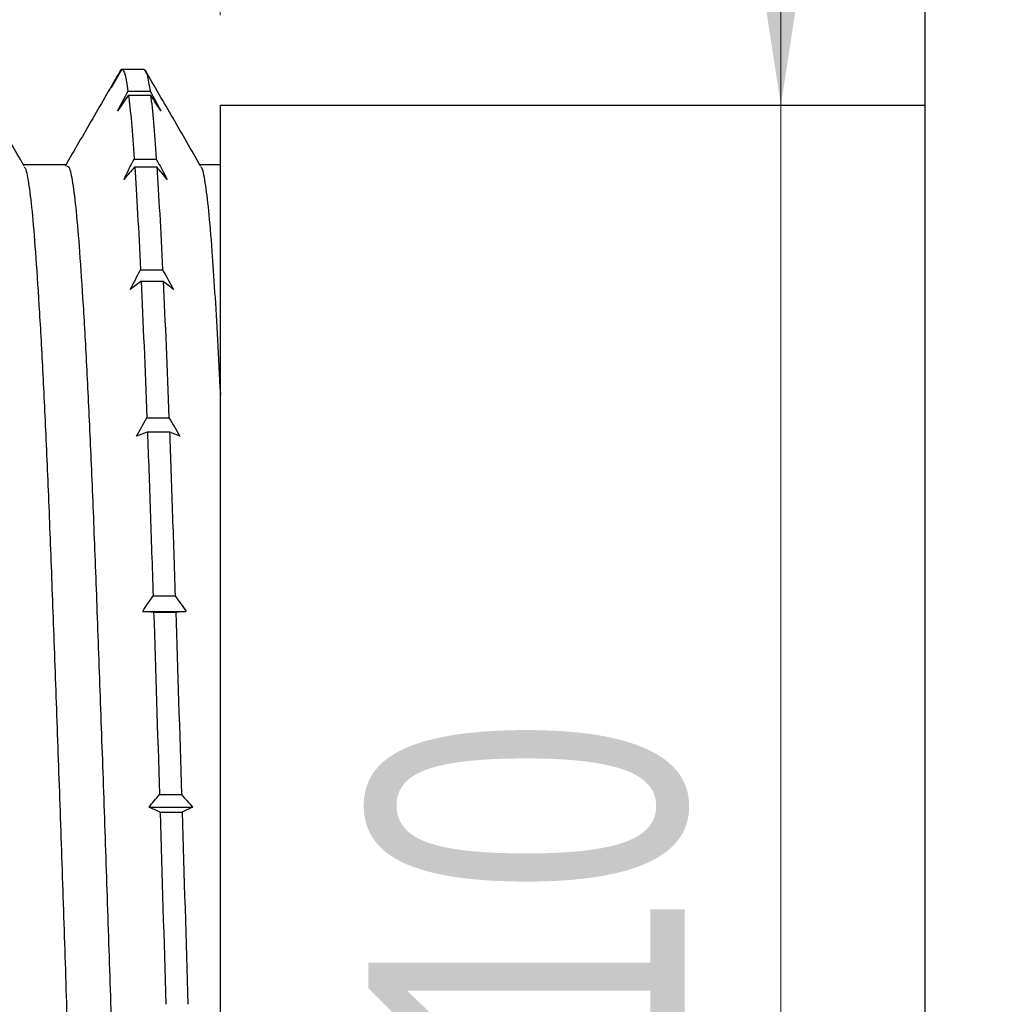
# Model space of a CAD drawing. Header units: millimetres. Extents: x 0 to 420, y 0 to 297.
# Tile 9 of 67: x 124 to 135, y 149 to 160. Entities that reach past the tile are written whole.
import ezdxf

# ---------------------------------------------------------------- set-up
doc = ezdxf.new("R2010")
doc.units = ezdxf.units.MM
doc.styles.add('SLDTEXTSTYLE1', font='TXT', dxfattribs={"width": 0.75})
doc.dimstyles.new('SLDDIMSTYLE1', dxfattribs={"dimtxt": 3.5, "dimasz": 3.302, "dimexe": 0, "dimexo": 0.0625, "dimgap": 0.875, "dimtad": 1, "dimrnd": 1e-09, "dimzin": 12, "dimdsep": 46, "dimtxsty": 'SLDTEXTSTYLE1', "dimsah": 1, "dimcen": 0.09, "dimadec": 0, "dimazin": 3, "dimtfac": 1, "dimtmove": 0, "dimatfit": 0, "dimfxl": 0, "dimfrac": 2, "dimtolj": 1, "dimtzin": 12, "dimarcsym": 0})

# ---------------------------------------------------------------- blocks, each defined once
blk = doc.blocks.new('_D_57')
at = {"color": 7, "linetype": 'Continuous', "lineweight": 0}
for p, q in [((114.289, 143.776), (114.289, 179.937)), ((140.469, 159.373), (140.469, 179.937)), ((114.289, 178.937), (140.469, 178.937))]:
    blk.add_line(p, q, dxfattribs=at)
at = {"color": 7, "linetype": 'Continuous', "lineweight": 18}
for points in [[(114.289, 178.937), (117.591, 178.429), (117.591, 179.445)], [(140.469, 178.937), (137.167, 179.445), (137.167, 178.429)]]:
    blk.add_solid(points, dxfattribs=at)
at = {"color": 7, "linetype": 'Continuous', "lineweight": 18, "insert": (121.887, 183.449), "char_height": 3.5, "attachment_point": 1, "style": 'SLDTEXTSTYLE1'}
blk.add_mtext('26,18', dxfattribs=at)
blk = doc.blocks.new('_D_58')
at = {"color": 7, "linetype": 'Continuous', "lineweight": 0}
for p, q in [((126.289, 160.423), (126.289, 174.725)), ((134.089, 162.373), (134.089, 174.725)), ((126.289, 173.725), (119.939, 173.725)), ((134.089, 173.725), (126.289, 173.725)), ((134.089, 173.725), (140.439, 173.725))]:
    blk.add_line(p, q, dxfattribs=at)
at = {"color": 7, "linetype": 'Continuous', "lineweight": 18}
for points in [[(126.289, 173.725), (122.987, 174.233), (122.987, 173.217)], [(134.089, 173.725), (137.391, 173.217), (137.391, 174.233)]]:
    blk.add_solid(points, dxfattribs=at)
at = {"color": 7, "linetype": 'Continuous', "lineweight": 18, "insert": (126.187, 178.237), "char_height": 3.5, "attachment_point": 1, "style": 'SLDTEXTSTYLE1'}
blk.add_mtext('7,80', dxfattribs=at)
blk = doc.blocks.new('_D_62')
at = {"color": 7, "linetype": 'Continuous', "lineweight": 0}
for p, q in [((132.494, 159.423), (132.494, 165.773)), ((132.494, 159.423), (132.494, 139.323)), ((132.494, 139.323), (132.494, 132.973))]:
    blk.add_line(p, q, dxfattribs=at)
at = {"color": 7, "linetype": 'Continuous', "lineweight": 18}
for points in [[(132.494, 159.423), (133.002, 162.725), (131.986, 162.725)], [(132.494, 139.323), (131.986, 136.021), (133.002, 136.021)]]:
    blk.add_solid(points, dxfattribs=at)
at = {"color": 7, "linetype": 'Continuous', "lineweight": 18, "char_height": 3.5, "attachment_point": 1, "rotation": 90, "style": 'SLDTEXTSTYLE1'}
for s, insert in [('20,10', (127.929, 143.858)), ('%%c', (127.983, 138.579))]:
    blk.add_mtext(s, dxfattribs=dict(at, insert=insert))

msp = doc.modelspace()

# ---------------------------------------------------------------- linework, layer by layer
at = {"color": 7, "linetype": 'Continuous', "lineweight": 25}
for p, q in [((134.08924, 161.37271), (134.08924, 137.37271)), ((125.19647, 159.82227), (125.4407, 159.82227)), ((125.20008, 159.81797), (125.20251, 159.82219)), ((125.20251, 159.82219), (125.44674, 159.82219)), ((125.44674, 159.82219), (125.44918, 159.81797)), ((125.44918, 159.81797), (125.4719, 159.77762)), ((125.26709, 159.58156), (125.51132, 159.58156)), ((125.27304, 159.53698), (125.2706, 159.53286)), ((125.27304, 159.53698), (125.51727, 159.53698)), ((125.5197, 159.53286), (125.51727, 159.53698)), ((134.08924, 159.42271), (126.28924, 159.42271)), ((126.28924, 145.41728), (126.28924, 159.42271)), ((125.33568, 158.82894), (125.57991, 158.82894)), ((126.28933, 158.76513), (126.06335, 158.76516)), ((125.34159, 158.74209), (125.33916, 158.73829)), ((125.34159, 158.74209), (125.58582, 158.74209)), ((125.58826, 158.73829), (125.58582, 158.74209)), ((125.40603, 157.60214), (125.65026, 157.60214)), ((125.41208, 157.47738), (125.40965, 157.47408)), ((125.41208, 157.47738), (125.65631, 157.47738)), ((125.65875, 157.47408), (125.65631, 157.47738)), ((125.47637, 155.96269), (125.72061, 155.96269)), ((125.48226, 155.80627), (125.47982, 155.80364)), ((125.48226, 155.80627), (125.72649, 155.80627)), ((125.72893, 155.80364), (125.72649, 155.80627)), ((125.54497, 153.99278), (125.7892, 153.99278)), ((125.42961, 153.81796), (125.91025, 153.81796)), ((125.55093, 153.81255), (125.54849, 153.81072)), ((125.55093, 153.81255), (125.79516, 153.81255)), ((125.7976, 153.81072), (125.79516, 153.81255)), ((125.6156, 151.79121), (125.85983, 151.79121)), ((125.50028, 151.65249), (125.98093, 151.65249)), ((125.62164, 151.5962), (125.61921, 151.59526)), ((125.62164, 151.5962), (125.86587, 151.5962)), ((125.86831, 151.59526), (125.86587, 151.5962))]:
    msp.add_line(p, q, dxfattribs=at)
for points, knots in [([(124.11856, 158.74952), (124.01648, 158.92605), (123.81229, 159.27913), (123.60814, 159.63222), (123.50606, 159.80878)], [0, 0, 0, 0, 0.49996752, 1, 1, 1, 1]), ([(125.18311, 159.80887), (125.08084, 159.63196), (124.87672, 159.2789), (124.67252, 158.92581), (124.57064, 158.74964)], [0, 0, 0, 0, 0.50107303, 1, 1, 1, 1]), ([(125.18312, 159.80573), (125.18392, 159.80819), (125.18835, 159.82176), (125.19281, 159.82204), (125.19647, 159.82227)], [0, 0, 0, 0, 0.181620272, 1, 1, 1, 1]), ([(126.0719, 158.75038), (125.96983, 158.92688), (125.76568, 159.27991), (125.56156, 159.63295), (125.45949, 159.80948)], [0, 0, 0, 0, 0.49997061, 1, 1, 1, 1]), ([(125.45951, 159.79629), (125.46609, 159.78714), (125.48348, 159.763), (125.50065, 159.65109), (125.51132, 159.58156)], [0, 0, 0, 0, 0.378676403, 1, 1, 1, 1]), ([(125.27304, 159.53698), (125.28372, 159.45333), (125.29423, 159.35195), (125.31477, 159.11671), (125.32508, 158.98185), (125.33568, 158.82894)], [0, 0, 0, 0, 0.5, 0.5, 1, 1, 1, 1]), ([(125.51727, 159.53698), (125.52795, 159.45333), (125.53846, 159.35195), (125.559, 159.11671), (125.56931, 158.98185), (125.57991, 158.82894)], [0, 0, 0, 0, 0.5, 0.5, 1, 1, 1, 1]), ([(124.58874, 158.76516), (124.50713, 158.76515), (124.34738, 158.76513), (124.18764, 158.76515), (124.10952, 158.76516)], [0, 0, 0, 0, 0.51092548, 1, 1, 1, 1]), ([(124.11856, 158.73757), (124.1212, 158.73677), (124.13714, 158.73195), (124.16616, 158.57769), (124.20451, 158.27212), (124.2423, 157.81526), (124.28182, 157.22707), (124.32177, 156.50999), (124.36147, 155.68185), (124.39982, 154.75952), (124.43761, 153.75398), (124.47713, 152.67484), (124.51708, 151.53786), (124.55678, 150.36984), (124.59513, 149.19305), (124.63292, 148.01988), (124.67244, 146.86243), (124.71239, 145.73931), (124.75209, 144.67725), (124.79044, 143.69515), (124.82823, 142.80211), (124.86775, 142.00816), (124.90769, 141.32741), (124.9474, 140.77727), (124.98575, 140.3626), (125.02354, 140.0984), (125.05448, 139.97534), (125.07248, 139.99287), (125.07721, 139.99748)], [0, 0, 0, 0, 0.00813208, 0.04906498, 0.08955202, 0.12989425, 0.17074689, 0.21180377, 0.25273722, 0.29322544, 0.33356673, 0.37441866, 0.41547546, 0.45640947, 0.49689885, 0.53723921, 0.57809043, 0.61914715, 0.66008171, 0.70057226, 0.7409117, 0.7817622, 0.82281883, 0.86375396, 0.90424567, 0.94458419, 0.98543396, 1, 1, 1, 1]), ([(124.58875, 158.74815), (124.59749, 158.74868), (124.61951, 158.74999), (124.65463, 158.58211), (124.69297, 158.27094), (124.73076, 157.81558), (124.77029, 157.22699), (124.81024, 156.51002), (124.84993, 155.68186), (124.88828, 154.75954), (124.92607, 153.75399), (124.96559, 152.67485), (125.00554, 151.53787), (125.04524, 150.36985), (125.08359, 149.19306), (125.12138, 148.01989), (125.1609, 146.86244), (125.20085, 145.73932), (125.24055, 144.67726), (125.2789, 143.69515), (125.31669, 142.80214), (125.35621, 142.00809), (125.39616, 141.32772), (125.43585, 140.77617), (125.47423, 140.36664), (125.51028, 140.09598), (125.53478, 140.03519), (125.54624, 140.00678)], [0, 0, 0, 0, 0.02692467, 0.06790887, 0.10844668, 0.14883947, 0.18974333, 0.23085167, 0.27183644, 0.31237542, 0.35276728, 0.39367041, 0.43477868, 0.47576401, 0.51630415, 0.55669508, 0.5975975, 0.63870569, 0.67969157, 0.72023289, 0.76062289, 0.80152459, 0.84263269, 0.88361914, 0.92416162, 0.96455069, 1, 1, 1, 1]), ([(126.0719, 158.73874), (126.07445, 158.73814), (126.0903, 158.73438), (126.11924, 158.58236), (126.15763, 158.27958), (126.19268, 157.85815), (126.2264, 157.36765), (126.2578, 156.84007), (126.27876, 156.42637), (126.28924, 156.21948)], [0, 0, 0, 0, 0.034702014, 0.215578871, 0.394512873, 0.572715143, 0.714611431, 0.857274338, 1, 1, 1, 1]), ([(125.48226, 155.80627), (125.49277, 155.52398), (125.50292, 155.23377), (125.52364, 154.6301), (125.53423, 154.31634), (125.54497, 153.99278)], [0, 0, 0, 0, 0.5, 0.5, 1, 1, 1, 1]), ([(125.72649, 155.80627), (125.73701, 155.52398), (125.74715, 155.23377), (125.76787, 154.6301), (125.77846, 154.31634), (125.7892, 153.99278)], [0, 0, 0, 0, 0.5, 0.5, 1, 1, 1, 1])]:
    msp.add_open_spline(points, degree=3, knots=knots, dxfattribs=at)
for points in [[(125.19647, 159.82227), (125.15795, 159.75421), (125.11951, 159.68611), (125.08115, 159.61797)], [(125.08115, 159.61797), (125.12073, 159.68466), (125.16037, 159.75133), (125.20008, 159.81797)], [(125.20251, 159.82219), (125.22418, 159.81503), (125.24594, 159.7334), (125.26709, 159.58156)], [(125.15173, 159.3611), (125.1901, 159.43463), (125.22856, 159.50811), (125.26709, 159.58156)], [(125.2706, 159.53286), (125.23092, 159.47563), (125.19129, 159.41838), (125.15173, 159.3611)], [(125.51132, 159.58156), (125.55173, 159.5081), (125.59208, 159.43461), (125.63238, 159.3611)], [(125.63238, 159.3611), (125.59492, 159.41839), (125.55736, 159.47564), (125.5197, 159.53286)], [(125.2203, 158.60337), (125.25867, 158.6786), (125.29714, 158.75379), (125.33568, 158.82894)], [(125.57991, 158.82894), (125.6203, 158.75378), (125.66065, 158.67859), (125.70094, 158.60337)], [(125.33916, 158.73829), (125.29947, 158.69333), (125.25985, 158.64836), (125.2203, 158.60337)], [(125.34159, 158.74209), (125.36262, 158.42765), (125.38433, 158.04433), (125.40603, 157.60214)], [(125.58582, 158.74209), (125.60686, 158.42765), (125.62856, 158.04433), (125.65026, 157.60214)], [(125.70094, 158.60337), (125.66348, 158.64837), (125.62592, 158.69334), (125.58826, 158.73829)], [(125.29072, 157.38277), (125.32908, 157.45594), (125.36752, 157.52906), (125.40603, 157.60214)], [(125.65026, 157.60214), (125.69068, 157.52905), (125.73105, 157.45592), (125.77137, 157.38277)], [(125.40965, 157.47408), (125.36994, 157.44366), (125.3303, 157.41322), (125.29072, 157.38277)], [(125.41208, 157.47738), (125.43381, 157.02397), (125.45546, 156.51313), (125.47637, 155.96269)], [(125.65631, 157.47738), (125.67804, 157.02397), (125.69969, 156.51313), (125.72061, 155.96269)], [(125.77137, 157.38277), (125.73393, 157.41323), (125.69639, 157.44366), (125.65875, 157.47408)], [(125.36098, 155.76052), (125.39937, 155.82795), (125.43783, 155.89534), (125.47637, 155.96269)], [(125.72061, 155.96269), (125.761, 155.89532), (125.80134, 155.82794), (125.84163, 155.76052)], [(125.47982, 155.80364), (125.44015, 155.78927), (125.40054, 155.7749), (125.36098, 155.76052)], [(125.84163, 155.76052), (125.80416, 155.7749), (125.76659, 155.78927), (125.72893, 155.80364)], [(125.42961, 153.81796), (125.46798, 153.87627), (125.50643, 153.93454), (125.54497, 153.99278)], [(125.7892, 153.99278), (125.8296, 153.93453), (125.86995, 153.87625), (125.91025, 153.81796)], [(125.54849, 153.81072), (125.5088, 153.81313), (125.46917, 153.81555), (125.42961, 153.81796)], [(125.55093, 153.81255), (125.57219, 153.16832), (125.59397, 152.4876), (125.6156, 151.79121)], [(125.79516, 153.81255), (125.81642, 153.16832), (125.8382, 152.4876), (125.85983, 151.79121)], [(125.91025, 153.81796), (125.8728, 153.81555), (125.83524, 153.81313), (125.7976, 153.81072)], [(125.50028, 151.65249), (125.53864, 151.69876), (125.57708, 151.74499), (125.6156, 151.79121)], [(125.85983, 151.79121), (125.90025, 151.74499), (125.94062, 151.69875), (125.98093, 151.65249)], [(125.61921, 151.59526), (125.5795, 151.61433), (125.53986, 151.63341), (125.50028, 151.65249)], [(125.62164, 151.5962), (125.64338, 150.89277), (125.66488, 150.17594), (125.68551, 149.46836)], [(125.86587, 151.5962), (125.88761, 150.89277), (125.90911, 150.17594), (125.92974, 149.46836)], [(125.98093, 151.65249), (125.94349, 151.6334), (125.90595, 151.61433), (125.86831, 151.59526)]]:
    msp.add_open_spline(points, degree=3, dxfattribs=at)

# ---------------------------------------------------------------- dimensions: what is measured, and where the dimension line sits
at = {"color": 7, "linetype": 'Continuous', "lineweight": 18}
for base, p1, p2, picture, middle in [((140.46924, 178.93711), (114.28924, 142.77598), (140.46924, 158.37271), '_D_57', (127.70536, 178.93711)), ((126.28924, 173.72542), (134.08924, 161.37271), (126.28924, 159.42271), '_D_58', (130.71261, 173.72542))]:
    dim = msp.add_linear_dim(base=base, p1=p1, p2=p2, dimstyle='SLDDIMSTYLE1', dxfattribs=at)
    dim.commit()
    dim.dimension.update_dxf_attribs({"geometry": picture, "text_midpoint": middle, "dimtype": 160})
dim = msp.add_linear_dim(base=(132.49435, 139.32271), p1=(134.08924, 159.42271), p2=(134.08924, 139.32271), angle=90, text='%%c<>', dimstyle='SLDDIMSTYLE1', dxfattribs=at)
dim.commit()
dim.dimension.update_dxf_attribs({"geometry": '_D_62', "text_midpoint": (132.49435, 147.03743), "dimtype": 160})

doc.saveas('drawing.dxf')
